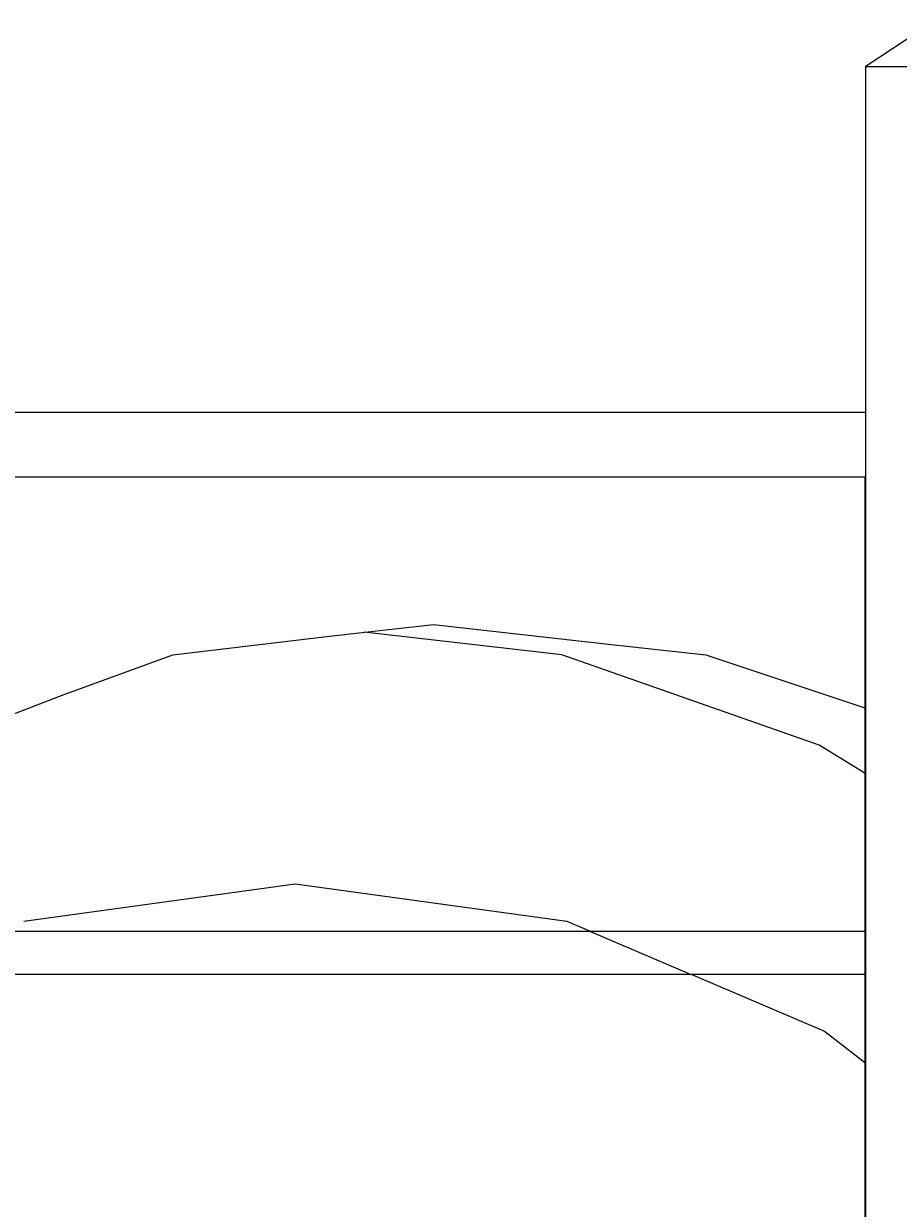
# Model space of a CAD drawing. Header units: millimetres. Extents: x 67877 to 166263, y -957 to 33454.
# Tile 71 of 98: x 80440 to 80845, y 21226 to 21774. Entities that reach past the tile are written whole.
import ezdxf

# ---------------------------------------------------------------- set-up
doc = ezdxf.new("R2010")
doc.units = ezdxf.units.MM
doc.linetypes.add('Wipeout_Contour', pattern=[1000, 0, -1000])
doc.layers.add('0_Nr_pióra__103', color=7, linetype='Continuous', lineweight=5)
doc.layers.add('inw_schody zewnętrzne_Nr_pióra__103', color=7, linetype='Continuous', lineweight=5)
doc.layers.add('inw_schody zewnętrzne', color=7, linetype='Continuous')
doc.styles.get("Standard").update_dxf_attribs({"font": 'arial.ttf'})
doc.dimstyles.new('ISO-25', dxfattribs={"dimtxt": 2.5, "dimasz": 2.5, "dimexe": 1.25, "dimexo": 0.625, "dimtad": 1, "dimtxsty": 'Standard', "dimcen": 2.5, "dimadec": 0, "dimazin": 0, "dimtfac": 1, "dimtmove": 0, "dimatfit": 3, "dimfxl": 1, "dimarcsym": 0})

# ---------------------------------------------------------------- blocks, each defined once
blk = doc.blocks.new('*D48')
at = {"color": 0, "lineweight": -2}
for p, q in [((79924.54, 21369.08), (79924.54, 20729.12)), ((84001.09, 21369.08), (84001.09, 20729.12)), ((83998.59, 20730.37), (79927.04, 20730.37))]:
    blk.add_line(p, q, dxfattribs=at)
at = {"color": 0}
for points in [[(79927.04, 20730.78), (79927.04, 20729.95), (79924.54, 20730.37)], [(83998.59, 20729.95), (83998.59, 20730.78), (84001.09, 20730.37)]]:
    blk.add_solid(points, dxfattribs=at)
at = {"layer": 'Defpoints', "color": 0}
for p in [(79924.54, 21369.7), (84001.09, 21369.7), (79924.54, 20730.37)]:
    blk.add_point(p, dxfattribs=at)
at = {"color": 0, "insert": (81962.82, 20732.49), "char_height": 2.5, "attachment_point": 5}
blk.add_mtext('4076,54', dxfattribs=at)

msp = doc.modelspace()

# ---------------------------------------------------------------- linework, layer by layer
at = {"layer": 'inw_schody zewnętrzne_Nr_pióra__103', "linetype": 'Continuous'}
for p, q in [((80509.157, 21481.934), (80581.604, 21490.539)), ((80458.498, 21463.441), (80509.157, 21481.934)), ((80397.801, 21440.199), (80458.498, 21463.441))]:
    msp.add_line(p, q, dxfattribs=at)

# ---------------------------------------------------------------- wipeouts: each hides what was drawn before it
at = {"linetype": 'Wipeout_Contour', "ltscale": 2307955.900585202}
msp.add_wipeout([(80827.538, 21581.655), (80829.706, 21580.142), (80829.706, 21584.761)], dxfattribs=at)
at = {"linetype": 'Wipeout_Contour', "ltscale": 3847023.600366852}
msp.add_wipeout([(80882.206, 21440.199), (80808.072, 21440.199), (80918.476, 21372.281), (81003.924, 21372.281), (80984.176, 21382.926)], dxfattribs=at).dxf.layer = 'inw_schody zewnętrzne'
at = {"linetype": 'Wipeout_Contour', "ltscale": 3844889.102773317}
msp.add_wipeout([(80214.629, 21226.011), (80917.201, 21226.011), (80810.509, 21307.9), (80321.076, 21307.9), (80214.629, 21226.2)], dxfattribs=at).dxf.layer = 'inw_schody zewnętrzne'

# ---------------------------------------------------------------- next in the draw order: wipeouts: each hides what was drawn before it
at = {"linetype": 'Wipeout_Contour', "ltscale": 3846414.095250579}
msp.add_wipeout([(80689.11, 21481.934), (80808.072, 21440.199), (80882.206, 21440.199), (80845.007, 21452.114), (80755.738, 21481.934)], dxfattribs=at).dxf.layer = 'inw_schody zewnętrzne'
at = {"linetype": 'Wipeout_Contour', "ltscale": 3076198.688044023}
msp.add_wipeout([(80440.236, 21358.764), (80321.076, 21307.9), (80810.509, 21307.9), (80691.349, 21358.764)], dxfattribs=at).dxf.layer = 'inw_schody zewnętrzne'

# ---------------------------------------------------------------- next in the draw order: wipeouts: each hides what was drawn before it
at = {"linetype": 'Wipeout_Contour', "ltscale": 3077288.395457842}
msp.add_wipeout([(80859.706, 21595.79), (80829.706, 21616.724), (80829.706, 20516.724), (80859.706, 20495.79)], dxfattribs=at)
at = {"linetype": 'Wipeout_Contour', "ltscale": 3845820.849119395}
msp.add_wipeout([(80597.711, 21492.368), (80689.11, 21481.934), (80755.738, 21481.934), (80710.624, 21486.837), (80629.809, 21496.011)], dxfattribs=at).dxf.layer = 'inw_schody zewnętrzne'
at = {"linetype": 'Wipeout_Contour', "ltscale": 2307151.251337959}
msp.add_wipeout([(80440.236, 21358.764), (80691.349, 21358.764), (80565.792, 21376.011)], dxfattribs=at).dxf.layer = 'inw_schody zewnętrzne'

# ---------------------------------------------------------------- next in the draw order: linework, layer by layer
at = {"layer": 'inw_schody zewnętrzne_Nr_pióra__103', "linetype": 'Continuous'}
for p, q in [((80581.604, 21490.539), (80629.809, 21496.011)), ((80629.809, 21496.011), (80710.624, 21486.837)), ((80689.11, 21481.934), (80597.711, 21492.368)), ((80710.624, 21486.837), (80755.738, 21481.934)), ((80808.072, 21440.199), (80689.11, 21481.934)), ((80440.236, 21358.764), (80565.792, 21376.011)), ((80565.792, 21376.011), (80691.349, 21358.764))]:
    msp.add_line(p, q, dxfattribs=at)

# ---------------------------------------------------------------- next in the draw order: wipeouts: each hides what was drawn before it
at = {"linetype": 'Wipeout_Contour', "ltscale": 4615987.111462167}
msp.add_wipeout([(80859.411, 21773.813), (80829.424, 21754.029), (80829.424, 21584.357), (80829.706, 21584.761), (80829.706, 21616.724), (80859.411, 21595.996)], dxfattribs=at)
at = {"linetype": 'Wipeout_Contour', "ltscale": 3077233.391889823}
msp.add_wipeout([(80829.424, 21580.339), (80829.424, 20654.029), (80829.706, 20654.215), (80829.706, 21580.142)], dxfattribs=at)

# ---------------------------------------------------------------- next in the draw order: linework, layer by layer
at = {"layer": '0_Nr_pióra__103', "linetype": 'Continuous'}
for q in [(80859.411, 21773.813), (80860.276, 21754.029)]:
    msp.add_line((80829.424, 21754.029), q, dxfattribs=at)
at = {"layer": 'inw_schody zewnętrzne_Nr_pióra__103', "linetype": 'Continuous'}
for p, q in [((80755.738, 21481.934), (80829.706, 21457.225)), ((80829.706, 21426.89), (80808.072, 21440.199)), ((80810.509, 21307.9), (80829.706, 21293.166))]:
    msp.add_line(p, q, dxfattribs=at)

# ---------------------------------------------------------------- next in the draw order: wipeouts: each hides what was drawn before it
at = {"linetype": 'Wipeout_Contour', "ltscale": 3075867.070137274}
msp.add_wipeout([(80835.058, 21594.063), (80118.784, 21594.063), (80118.784, 21564.063), (80835.058, 21564.063)], dxfattribs=at)
at = {"linetype": 'Wipeout_Contour', "ltscale": 3076191.630011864}
msp.add_wipeout([(80118.784, 21354.063), (80118.784, 21334.063), (81008.756, 21334.063), (81008.756, 21354.063)], dxfattribs=at)

# ---------------------------------------------------------------- next in the draw order: linework, layer by layer
at = {"layer": '0_Nr_pióra__103', "linetype": 'Continuous'}
for p, q in [((80829.706, 21574.194), (80829.706, 21754.029)), ((80829.706, 21594.063), (80118.784, 21594.063)), ((80829.706, 21564.063), (80118.784, 21564.063))]:
    msp.add_line(p, q, dxfattribs=at)

# ---------------------------------------------------------------- next in the draw order: wipeouts: each hides what was drawn before it
at = {"linetype": 'Wipeout_Contour', "ltscale": 3075844.334386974}
msp.add_wipeout([(80118.784, 21334.063), (80835.058, 21334.063), (80835.058, 21354.063), (80118.784, 21354.063)], dxfattribs=at)

# ---------------------------------------------------------------- next in the draw order: linework, layer by layer
at = {"layer": '0_Nr_pióra__103', "linetype": 'Continuous'}
for p, q in [((80829.706, 20506.011), (80829.706, 21580.142)), ((80829.424, 20654.029), (80829.424, 21564.063)), ((80829.706, 21354.063), (80118.784, 21354.063)), ((80829.706, 21334.063), (80118.784, 21334.063))]:
    msp.add_line(p, q, dxfattribs=at)
at = {"layer": 'inw_schody zewnętrzne_Nr_pióra__103', "linetype": 'Continuous'}
msp.add_line((80691.349, 21358.764), (80810.509, 21307.9), dxfattribs=at)

# ---------------------------------------------------------------- next in the draw order: dimensions: what is measured, and where the dimension line sits
dim = msp.add_linear_dim(base=(79924.544, 20730.368), p1=(84001.087, 21369.701), p2=(79924.544, 21369.701), dimstyle='ISO-25')
dim.commit()
dim.dimension.update_dxf_attribs({"geometry": '*D48', "text_midpoint": (81962.816, 20732.495)})

doc.saveas('drawing.dxf')
